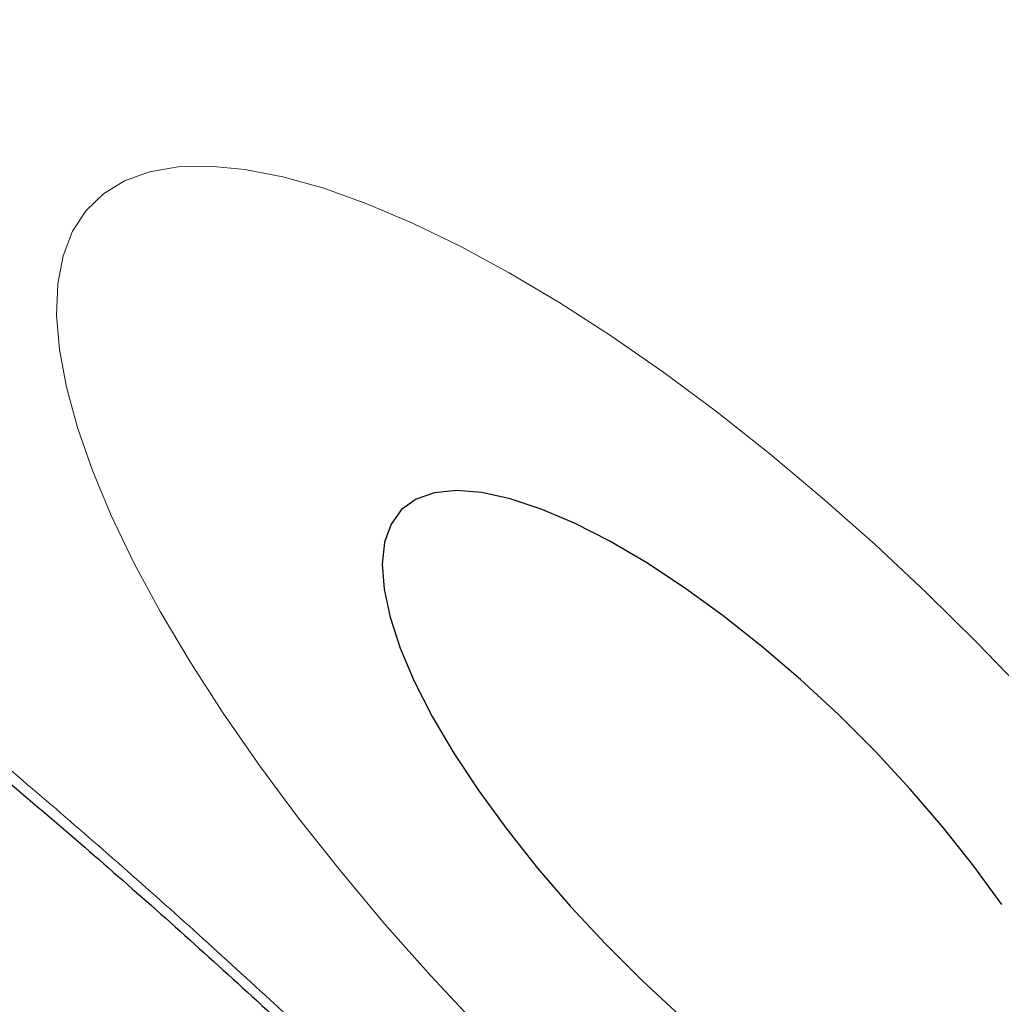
# Model space of a CAD drawing. Header units: millimetres. Extents: x 8 to 541, y 12 to 744.
# Tile 89 of 256: x 457.731 to 458.551, y 238.602 to 239.425. Entities that reach past the tile are written whole.
import ezdxf

# ---------------------------------------------------------------- set-up
doc = ezdxf.new("R2010")
doc.units = ezdxf.units.MM

msp = doc.modelspace()

# ---------------------------------------------------------------- linework, layer by layer
at = {"color": 252, "linetype": 'Continuous', "lineweight": 0, "flags": 128}
msp.add_lwpolyline([(458.57205, 238.86206), (458.5311, 238.90469), (458.48896, 238.94629), (458.44588, 238.98662), (458.40213, 239.02541), (458.35797, 239.06246), (458.31366, 239.09752), (458.26946, 239.13039), (458.22565, 239.16087), (458.18249, 239.18878), (458.14024, 239.21395), (458.09915, 239.23623), (458.05946, 239.25548), (458.02143, 239.27159), (457.98527, 239.28447), (457.9512, 239.29403), (457.91943, 239.30021), (457.89016, 239.30299), (457.86354, 239.30234), (457.83976, 239.29827), (457.81894, 239.2908), (457.80122, 239.27998), (457.78669, 239.26586), (457.77546, 239.24855), (457.76758, 239.22813), (457.7631, 239.20474), (457.76205, 239.17852), (457.76444, 239.14961), (457.77025, 239.1182), (457.77945, 239.08448), (457.79198, 239.04864), (457.80777, 239.01091), (457.82671, 238.97151), (457.84871, 238.93067), (457.87362, 238.88864), (457.90129, 238.84569), (457.93156, 238.80205), (457.96425, 238.758), (457.99916, 238.7138), (458.03608, 238.66972), (458.07479, 238.62602), (458.11505, 238.58297)], dxfattribs=at)
at = {"color": 7, "linetype": 'Continuous', "lineweight": 30, "flags": 128}
msp.add_lwpolyline([(458.55197, 238.68571), (458.52858, 238.71786), (458.5029, 238.75018), (458.47524, 238.78231), (458.44591, 238.81386), (458.41526, 238.84446), (458.38366, 238.87376), (458.35146, 238.90142), (458.31906, 238.9271), (458.28682, 238.9505), (458.25512, 238.97137), (458.22435, 238.98943), (458.19485, 239.0045), (458.16698, 239.01638), (458.14106, 239.02495), (458.11739, 239.03009), (458.09626, 239.03176), (458.0779, 239.02992), (458.06254, 239.02461), (458.05036, 239.01588), (458.0415, 239.00383), (458.03605, 238.98862), (458.0341, 238.97041), (458.03565, 238.94941), (458.04069, 238.92589), (458.04917, 238.9001), (458.06097, 238.87236), (458.07597, 238.84299), (458.09399, 238.81233), (458.11482, 238.78074), (458.13821, 238.7486), (458.16389, 238.71627), (458.19155, 238.68415), (458.22088, 238.6526), (458.25152, 238.62199), (458.28313, 238.59269)], dxfattribs=at)
at = {"color": 252, "linetype": 'Continuous', "lineweight": 0}
for points, knots in [([(458.12217, 242.07622), (458.13892, 242.07563), (458.17241, 242.07447), (458.23597, 242.06441), (458.31352, 242.04484), (458.40748, 242.01178), (458.50829, 241.96794), (458.61533, 241.91343), (458.72805, 241.84838), (458.84558, 241.77354), (458.96695, 241.68954), (459.09132, 241.59685), (459.218, 241.4958), (459.34617, 241.38724), (459.47467, 241.27217), (459.60238, 241.15156), (459.72846, 241.02601), (459.85222, 240.89644), (459.97277, 240.76383), (460.08904, 240.62926), (460.20022, 240.49353), (460.30578, 240.35748), (460.40493, 240.22219), (460.49677, 240.0888), (460.58054, 239.9582), (460.65601, 239.83108), (460.72264, 239.70839), (460.77982, 239.59114), (460.82691, 239.48021), (460.86391, 239.3761), (460.89058, 239.27963), (460.90657, 239.19176), (460.9116, 239.11317), (460.90603, 239.04399), (460.8899, 238.98472), (460.86455, 238.93861), (460.83188, 238.90422), (460.79406, 238.87954), (460.74651, 238.86159), (460.68754, 238.8526), (460.61598, 238.85457), (460.53584, 238.86783), (460.44773, 238.89233), (460.35198, 238.92825), (460.24935, 238.97505), (460.14072, 239.0323), (460.02688, 239.09955), (459.90828, 239.17706), (459.79659, 239.25544), (459.72361, 239.31151), (459.6925, 239.3354)], [0, 0, 0, 0, 0.014978, 0.029956, 0.051337, 0.072794, 0.094249, 0.115628, 0.13703, 0.158507, 0.179984, 0.201384, 0.222841, 0.244374, 0.265907, 0.287363, 0.308775, 0.330264, 0.351753, 0.373165, 0.394561, 0.416034, 0.437507, 0.458903, 0.480275, 0.501723, 0.52317, 0.544541, 0.565936, 0.587407, 0.608877, 0.630271, 0.651618, 0.673041, 0.694462, 0.715806, 0.733772, 0.751761, 0.769727, 0.791116, 0.812581, 0.834047, 0.855437, 0.87682, 0.898279, 0.919738, 0.941121, 0.96254, 0.984036, 1, 1, 1, 1]), ([(456.69185, 239.4163), (456.71581, 239.41137), (456.76382, 239.40149), (456.84562, 239.37361), (456.93379, 239.33656), (457.02994, 239.28887), (457.13386, 239.23022), (457.24515, 239.16061), (457.36125, 239.08161), (457.48119, 238.99385), (457.60431, 238.89763), (457.72977, 238.79378), (457.85663, 238.68316), (457.98393, 238.56658), (458.11088, 238.44457), (458.23672, 238.31798), (458.3604, 238.18793), (458.48071, 238.05563), (458.59684, 237.92187), (458.70826, 237.78749), (458.81423, 237.65339), (458.91394, 237.52055), (459.00654, 237.38984), (459.09169, 237.26199), (459.16867, 237.13812), (459.23673, 237.01937), (459.29523, 236.90658), (459.34415, 236.80024), (459.3832, 236.70107), (459.412, 236.60986), (459.43004, 236.52741), (459.4375, 236.454), (459.43437, 236.39024), (459.4206, 236.33671), (459.39597, 236.29404), (459.36095, 236.26216), (459.31591, 236.24124), (459.26427, 236.23214), (459.20814, 236.23288), (459.14959, 236.24121), (459.0804, 236.25838), (458.99919, 236.28654), (458.90509, 236.3275), (458.80406, 236.37909), (458.69694, 236.44107), (458.58442, 236.5129), (458.46702, 236.59488), (458.38522, 236.65433), (458.34215, 236.68847), (458.34041, 236.68985)], [0, 0, 0, 0, 0.02107, 0.042209, 0.063348, 0.084418, 0.106474, 0.12861, 0.150746, 0.172802, 0.194809, 0.216894, 0.23898, 0.260987, 0.283016, 0.305124, 0.327232, 0.349261, 0.371196, 0.39321, 0.415223, 0.437158, 0.459144, 0.481209, 0.503273, 0.525259, 0.547196, 0.569211, 0.591226, 0.613162, 0.635162, 0.65724, 0.679318, 0.701318, 0.72332, 0.745401, 0.767482, 0.789484, 0.807645, 0.825827, 0.843987, 0.866143, 0.888379, 0.910613, 0.932766, 0.954815, 0.976943, 0.99907, 1, 1, 1, 1])]:
    msp.add_open_spline(points, degree=3, knots=knots, dxfattribs=at)
at = {"color": 7, "linetype": 'Continuous', "lineweight": 30}
for points, knots in [([(458.22188, 241.99959), (458.22186, 241.99958), (458.22177, 241.99953), (458.22304, 242.00023), (458.22777, 242.00183), (458.23606, 242.00364), (458.2482, 242.00505), (458.26448, 242.00549), (458.28436, 242.00452), (458.3078, 242.0018), (458.33471, 241.99705), (458.36504, 241.99003), (458.39845, 241.9806), (458.43496, 241.96856), (458.47438, 241.95382), (458.51656, 241.93633), (458.56151, 241.91595), (458.60902, 241.89267), (458.65886, 241.86651), (458.71079, 241.8375), (458.7646, 241.80572), (458.82001, 241.77126), (458.87687, 241.73418), (458.93518, 241.6945), (458.99493, 241.65217), (459.0561, 241.60719), (459.11839, 241.55974), (459.18152, 241.50999), (459.24517, 241.45819), (459.30905, 241.40455), (459.37292, 241.34926), (459.43682, 241.29229), (459.50087, 241.23356), (459.56513, 241.173), (459.62946, 241.11073), (459.69356, 241.04702), (459.75715, 240.98214), (459.81991, 240.9164), (459.88158, 240.85009), (459.94204, 240.78332), (460.00138, 240.71602), (460.05971, 240.64809), (460.11696, 240.57959), (460.17292, 240.51076), (460.22738, 240.44188), (460.28012, 240.3732), (460.33096, 240.30499), (460.37971, 240.23751), (460.42634, 240.17079), (460.47092, 240.10483), (460.51338, 240.0397), (460.5536, 239.97563), (460.59143, 239.91284), (460.62682, 239.85149), (460.65969, 239.79174), (460.68999, 239.73373), (460.71767, 239.67764), (460.74264, 239.62372), (460.76486, 239.57222), (460.78431, 239.52334), (460.80103, 239.47718), (460.81509, 239.43387), (460.82652, 239.39356), (460.83543, 239.35643), (460.84193, 239.32264), (460.84619, 239.29236), (460.84842, 239.26584), (460.8489, 239.24329), (460.84799, 239.22464), (460.84609, 239.20989), (460.84368, 239.19905), (460.84135, 239.19204), (460.83963, 239.18851), (460.83951, 239.18836), (460.83945, 239.18829)], [0, 0, 0, 0, 0.002822, 0.017387, 0.030604, 0.043145, 0.056377, 0.069255, 0.08203, 0.094826, 0.107721, 0.120771, 0.133985, 0.147381, 0.1608, 0.17444, 0.188272, 0.202265, 0.216387, 0.230607, 0.244895, 0.259223, 0.273554, 0.287902, 0.302406, 0.31703, 0.331734, 0.34648, 0.361228, 0.375931, 0.390563, 0.405141, 0.419775, 0.434524, 0.449355, 0.464231, 0.479118, 0.493968, 0.508746, 0.523428, 0.538088, 0.552828, 0.567623, 0.58245, 0.597286, 0.612098, 0.626863, 0.641558, 0.656163, 0.670781, 0.685421, 0.700024, 0.714588, 0.729113, 0.743594, 0.758029, 0.772415, 0.786738, 0.800922, 0.814966, 0.8289, 0.842719, 0.856415, 0.869986, 0.883426, 0.896739, 0.909934, 0.922773, 0.935646, 0.948483, 0.961358, 0.974419, 0.987937, 1, 1, 1, 1]), ([(456.74226, 239.35235), (456.74217, 239.35231), (456.74169, 239.35214), (456.74415, 239.35283), (456.75042, 239.3536), (456.7612, 239.35397), (456.77509, 239.35329), (456.78998, 239.35159), (456.80718, 239.3488), (456.82796, 239.34446), (456.85525, 239.33725), (456.88582, 239.32763), (456.91958, 239.31544), (456.9564, 239.30054), (456.99614, 239.28286), (457.03867, 239.26232), (457.08383, 239.2389), (457.13148, 239.21258), (457.18125, 239.1835), (457.23303, 239.15165), (457.28663, 239.1171), (457.34207, 239.07983), (457.39923, 239.03987), (457.4579, 238.99732), (457.51785, 238.95232), (457.57884, 238.90502), (457.64066, 238.85558), (457.70303, 238.80419), (457.76592, 238.75088), (457.82935, 238.69564), (457.89341, 238.63839), (457.95792, 238.57928), (458.0226, 238.51853), (458.08714, 238.45643), (458.15125, 238.39325), (458.21469, 238.32924), (458.27735, 238.26448), (458.33935, 238.19889), (458.4008, 238.13235), (458.46165, 238.06491), (458.52168, 237.99681), (458.5806, 237.92837), (458.63813, 237.8599), (458.69402, 237.79172), (458.74805, 237.72409), (458.80029, 237.65696), (458.85085, 237.5902), (458.89977, 237.52376), (458.94688, 237.45788), (458.99199, 237.39281), (459.03494, 237.32883), (459.07554, 237.26621), (459.11367, 237.20519), (459.14918, 237.14604), (459.18221, 237.08859), (459.21273, 237.03297), (459.24071, 236.97926), (459.26601, 236.92782), (459.2886, 236.87881), (459.30847, 236.83239), (459.32563, 236.78875), (459.34009, 236.74807), (459.35191, 236.71056), (459.36116, 236.67643), (459.36797, 236.64598), (459.37254, 236.61937), (459.37513, 236.59672), (459.37606, 236.57813), (459.37576, 236.56369), (459.37465, 236.55333), (459.3735, 236.54739), (459.37266, 236.54516), (459.37289, 236.54567), (459.37292, 236.54573)], [0, 0, 0, 0, 0.002811, 0.015147, 0.028171, 0.040924, 0.053652, 0.064668, 0.072585, 0.085787, 0.099116, 0.112638, 0.126358, 0.140277, 0.154386, 0.168676, 0.183138, 0.197761, 0.212513, 0.227281, 0.242115, 0.257089, 0.272173, 0.287341, 0.302565, 0.31782, 0.333077, 0.348318, 0.36349, 0.378732, 0.394086, 0.409517, 0.424991, 0.440467, 0.4559, 0.471255, 0.486528, 0.501787, 0.517141, 0.532581, 0.548073, 0.56358, 0.579053, 0.594454, 0.609748, 0.624929, 0.640181, 0.655487, 0.670825, 0.686167, 0.701477, 0.716729, 0.731895, 0.746946, 0.761859, 0.776865, 0.791779, 0.80661, 0.821346, 0.835977, 0.85049, 0.86487, 0.879103, 0.893158, 0.906959, 0.920486, 0.933783, 0.946863, 0.959759, 0.972534, 0.985296, 0.99817, 1, 1, 1, 1])]:
    msp.add_open_spline(points, degree=3, knots=knots, dxfattribs=at)

doc.saveas('drawing.dxf')
